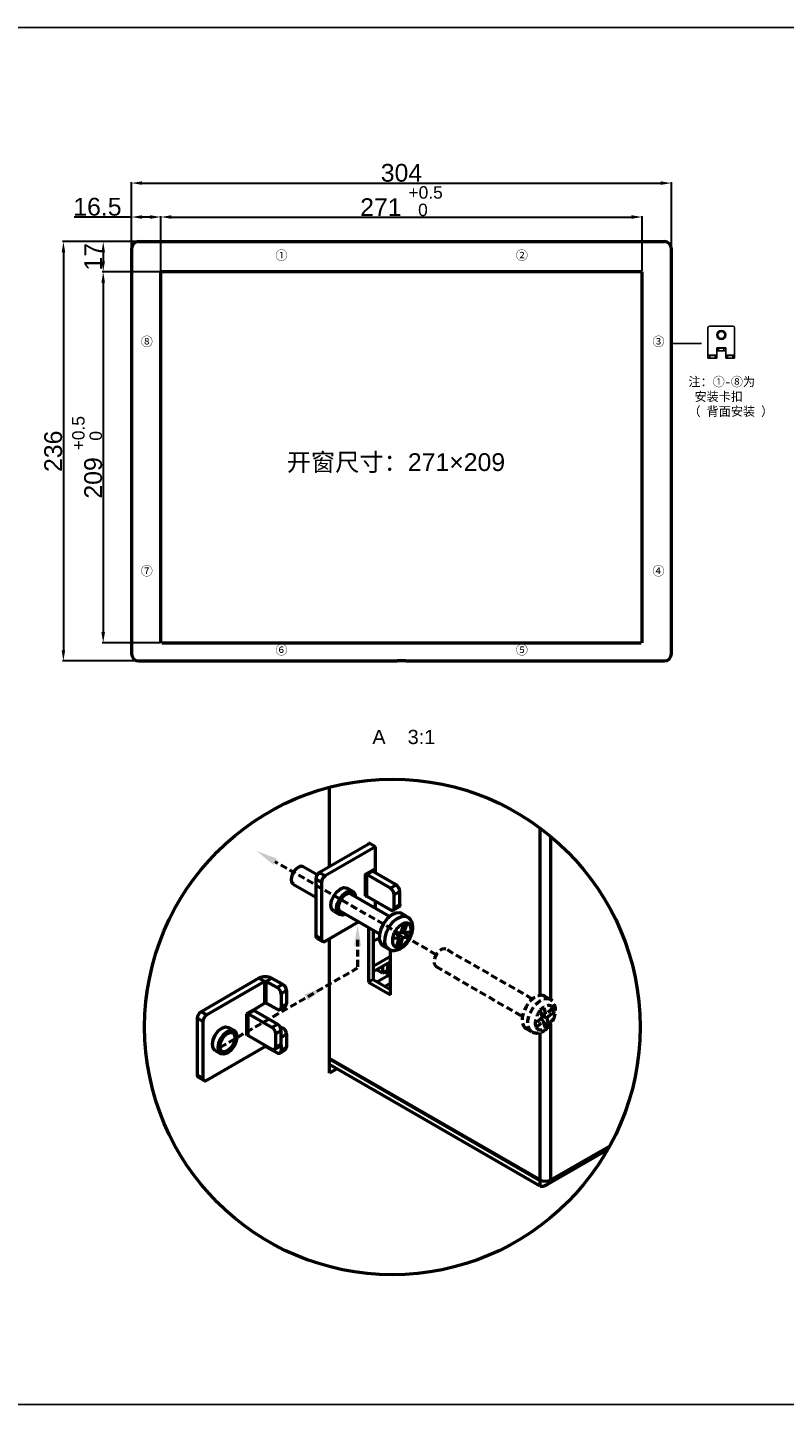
# Model space of a CAD drawing. Header units: millimetres. Extents: x 9237 to 10717, y 427 to 1202.
# Tile 5 of 12: x 9602 to 10028, y 427 to 1202. Entities that reach past the tile are written whole.
import ezdxf

# ---------------------------------------------------------------- set-up
doc = ezdxf.new("R2010")
doc.units = ezdxf.units.MM
doc.header["$LTSCALE"] = 3
doc.header["$PDSIZE"] = -1
doc.linetypes.add('HIDDEN', pattern=[1.905, 1.27, -0.635])
doc.styles.get("Standard").update_dxf_attribs({"font": 'arial.ttf', "height": 10})
doc.dimstyles.new('ISO-25', dxfattribs={"dimtxt": 10, "dimasz": 6, "dimexe": 0.5, "dimexo": 0.625, "dimtad": 1, "dimdec": 1, "dimdsep": 46, "dimtxsty": 'Standard', "dimcen": 0, "dimclrd": 256, "dimclre": 256, "dimadec": 0, "dimazin": 0, "dimtfac": 1, "dimtdec": 1, "dimtmove": 0, "dimatfit": 3, "dimfxl": 1, "dimlwd": 30, "dimlwe": 30, "dimarcsym": 0})

# ---------------------------------------------------------------- blocks, each defined once
blk = doc.blocks.new('*D33')
at = {"linetype": 'Continuous', "lineweight": 30, "transparency": 16777216}
for p, q in [((9660.55, 1095.06), (9628.19, 1095.06)), ((9660.55, 1077.82), (9660.55, 1095.56)), ((9671.05, 1095.06), (9666.55, 1095.06)), ((9677.05, 1064.82), (9677.05, 1095.56))]:
    blk.add_line(p, q, dxfattribs=at)
at = {"linetype": 'Continuous', "transparency": 16777216}
for points in [[(9666.55, 1096.06), (9666.55, 1094.06), (9660.55, 1095.06)], [(9671.05, 1096.06), (9671.05, 1094.06), (9677.05, 1095.06)]]:
    blk.add_solid(points, dxfattribs=at)
at = {"layer": 'Defpoints', "color": 0, "linetype": 'Continuous', "transparency": 16777216}
for p in [(9660.55, 1095.06), (9660.55, 1077.2), (9677.05, 1064.2)]:
    blk.add_point(p, dxfattribs=at)
at = {"color": 0, "linetype": 'Continuous', "lineweight": 50, "transparency": 16777216, "insert": (9641.37, 1100.79), "char_height": 10, "attachment_point": 5}
blk.add_mtext('{\\C1;16.5}', dxfattribs=at)
blk = doc.blocks.new('*D34')
at = {"linetype": 'Continuous', "lineweight": 30, "transparency": 16777216}
for p, q in [((9677.05, 1064.82), (9677.05, 1095.56)), ((9683.05, 1095.06), (9942.05, 1095.06)), ((9948.05, 1064.82), (9948.05, 1095.56))]:
    blk.add_line(p, q, dxfattribs=at)
at = {"linetype": 'Continuous', "transparency": 16777216}
for points in [[(9683.05, 1096.06), (9683.05, 1094.06), (9677.05, 1095.06)], [(9942.05, 1096.06), (9942.05, 1094.06), (9948.05, 1095.06)]]:
    blk.add_solid(points, dxfattribs=at)
at = {"layer": 'Defpoints', "color": 0, "linetype": 'Continuous', "transparency": 16777216}
for p in [(9948.05, 1095.06), (9677.05, 1064.2), (9948.05, 1064.2)]:
    blk.add_point(p, dxfattribs=at)
at = {"color": 0, "linetype": 'Continuous', "lineweight": 50, "transparency": 16777216, "insert": (9812.55, 1104), "char_height": 10, "attachment_point": 5}
blk.add_mtext('{\\C1;271 \\H0.7x;\\S+0.5^   0;}', dxfattribs=at)
blk = doc.blocks.new('*D35')
at = {"linetype": 'Continuous', "lineweight": 30, "transparency": 16777216}
for p, q in [((9663.93, 1081.2), (9644.13, 1081.2)), ((9644.63, 1075.2), (9644.63, 1070.2)), ((9676.93, 1064.2), (9644.13, 1064.2))]:
    blk.add_line(p, q, dxfattribs=at)
at = {"linetype": 'Continuous', "transparency": 16777216}
for points in [[(9643.63, 1075.2), (9645.63, 1075.2), (9644.63, 1081.2)], [(9643.63, 1070.2), (9645.63, 1070.2), (9644.63, 1064.2)]]:
    blk.add_solid(points, dxfattribs=at)
at = {"layer": 'Defpoints', "color": 0, "linetype": 'Continuous', "transparency": 16777216}
for p in [(9664.55, 1081.2), (9644.63, 1064.2), (9677.55, 1064.2)]:
    blk.add_point(p, dxfattribs=at)
at = {"color": 0, "linetype": 'Continuous', "lineweight": 50, "transparency": 16777216, "insert": (9638.98, 1072.7), "char_height": 10, "attachment_point": 5, "rotation": 90}
blk.add_mtext('17', dxfattribs=at)
blk = doc.blocks.new('*D36')
at = {"linetype": 'Continuous', "lineweight": 30, "transparency": 16777216}
for p, q in [((9676.93, 1064.2), (9644.13, 1064.2)), ((9644.63, 1058.2), (9644.63, 861.4)), ((9676.93, 855.4), (9644.13, 855.4))]:
    blk.add_line(p, q, dxfattribs=at)
at = {"linetype": 'Continuous', "transparency": 16777216}
for points in [[(9643.63, 1058.2), (9645.63, 1058.2), (9644.63, 1064.2)], [(9643.63, 861.4), (9645.63, 861.4), (9644.63, 855.4)]]:
    blk.add_solid(points, dxfattribs=at)
at = {"layer": 'Defpoints', "color": 0, "linetype": 'Continuous', "transparency": 16777216}
for p in [(9677.55, 1064.2), (9644.63, 855.4), (9677.55, 855.4)]:
    blk.add_point(p, dxfattribs=at)
at = {"color": 0, "linetype": 'Continuous', "lineweight": 50, "transparency": 16777216, "insert": (9635.61, 959.8), "char_height": 10, "attachment_point": 5, "rotation": 90}
blk.add_mtext('{\\C256;209 \\H0.7x;\\S+0.5^   0;}', dxfattribs=at)
blk = doc.blocks.new('*D81')
at = {"lineweight": 30, "transparency": 16777216}
for p, q in [((9660.55, 1077.82), (9660.55, 1114.66)), ((9666.55, 1114.16), (9958.55, 1114.16)), ((9964.55, 1077.82), (9964.55, 1114.66))]:
    blk.add_line(p, q, dxfattribs=at)
at = {"transparency": 16777216}
for points in [[(9666.55, 1115.16), (9666.55, 1113.16), (9660.55, 1114.16)], [(9958.55, 1115.16), (9958.55, 1113.16), (9964.55, 1114.16)]]:
    blk.add_solid(points, dxfattribs=at)
at = {"layer": 'Defpoints', "color": 0, "transparency": 16777216}
for p in [(9964.55, 1114.16), (9660.55, 1077.2), (9964.55, 1077.2)]:
    blk.add_point(p, dxfattribs=at)
at = {"color": 0, "transparency": 16777216, "insert": (9812.55, 1119.89), "char_height": 10, "attachment_point": 5}
blk.add_mtext('304', dxfattribs=at)
blk = doc.blocks.new('*D82')
at = {"lineweight": 30, "transparency": 16777216}
for p, q in [((9663.93, 1081.2), (9621.73, 1081.2)), ((9622.23, 1075.2), (9622.23, 851.2)), ((9663.93, 845.2), (9621.73, 845.2))]:
    blk.add_line(p, q, dxfattribs=at)
at = {"transparency": 16777216}
for points in [[(9621.23, 1075.2), (9623.23, 1075.2), (9622.23, 1081.2)], [(9621.23, 851.2), (9623.23, 851.2), (9622.23, 845.2)]]:
    blk.add_solid(points, dxfattribs=at)
at = {"layer": 'Defpoints', "color": 0, "transparency": 16777216}
for p in [(9664.55, 1081.2), (9622.23, 845.2), (9664.55, 845.2)]:
    blk.add_point(p, dxfattribs=at)
at = {"color": 0, "transparency": 16777216, "insert": (9616.5, 963.2), "char_height": 10, "attachment_point": 5, "rotation": 90}
blk.add_mtext('236', dxfattribs=at)

msp = doc.modelspace()

# ---------------------------------------------------------------- linework, layer by layer
at = {"color": 7, "linetype": 'Continuous', "lineweight": 50}
for p, q in [((9664.55, 1081.2), (9960.55, 1081.2)), ((9660.55, 1077.2), (9660.55, 849.2)), ((9964.55, 849.2), (9964.55, 1077.2)), ((9948.05, 1064.2), (9677.05, 1064.2)), ((9677.05, 855.4), (9677.05, 1064.2)), ((9948.05, 855.4), (9948.05, 1064.2)), ((9677.55, 855.4), (9947.55, 855.4)), ((9664.55, 845.2), (9810.05, 845.2)), ((9815.05, 845.2), (9810.05, 845.2)), ((9815.05, 845.2), (9960.55, 845.2)), ((9772, 729.28), (9772, 774.07)), ((9890.58, 657.01), (9890.58, 751.17)), ((9896.52, 746.5), (9896.52, 654.5)), ((9794.69, 742.39), (9766.48, 726.1)), ((9797.88, 740.55), (9769.66, 724.26)), ((9797.88, 740.55), (9794.06, 742.76)), ((9794.06, 742.76), (9794.06, 742.02)), ((9797.88, 725.85), (9797.88, 740.55)), ((9765.15, 724.79), (9757.2, 729.38)), ((9767.54, 720.59), (9764.36, 722.43)), ((9764.36, 722.43), (9764.36, 690.58)), ((9766.48, 726.1), (9769.66, 724.26)), ((9792.15, 725), (9795.73, 727.06)), ((9792.15, 725), (9792.15, 712.75)), ((9793, 725), (9796.18, 726.83)), ((9793, 712.75), (9793, 725)), ((9806.36, 717.28), (9793, 725)), ((9795.73, 727.06), (9797.88, 728.3)), ((9809.54, 719.12), (9796.18, 726.83)), ((9796.6, 727.57), (9796.6, 726.59)), ((9751.58, 719.63), (9764.36, 712.26)), ((9767.54, 720.59), (9767.54, 688.74)), ((9785.08, 715.45), (9781.9, 717.29)), ((9805.8, 701.32), (9783.1, 714.43)), ((9806.36, 717.28), (9809.54, 719.12)), ((9811.66, 715.44), (9808.48, 713.61)), ((9808.48, 706.26), (9808.48, 713.61)), ((9811.66, 708.1), (9811.66, 715.44)), ((9793, 712.75), (9806.36, 705.03)), ((9797.88, 705.9), (9797.88, 709.93)), ((9807.86, 704.88), (9811.04, 706.72)), ((9808.48, 706.26), (9811.66, 708.1)), ((9769.66, 687.52), (9788.43, 698.36)), ((9774.4, 704.29), (9777.58, 702.46)), ((9777.47, 704.68), (9800.18, 691.58)), ((9815.85, 701.15), (9812.67, 702.98)), ((9813.94, 697.62), (9813.9, 697.48)), ((9815.87, 697.72), (9813.94, 697.62)), ((9814.13, 692.25), (9815.83, 697.58)), ((9815.83, 697.58), (9815.87, 697.72)), ((9764.36, 690.58), (9767.54, 688.74)), ((9794.06, 695.11), (9794.06, 664.37)), ((9796.6, 693.64), (9796.6, 665.84)), ((9808.33, 691.93), (9807.45, 689.2)), ((9808.43, 691.94), (9808.33, 691.93)), ((9812.2, 692.14), (9808.43, 691.94)), ((9809.53, 692), (9811.32, 689.41)), ((9810.12, 692.03), (9813.25, 689.51)), ((9813.9, 697.48), (9812.2, 692.14)), ((9812.32, 692.54), (9814.13, 692.25)), ((9813.93, 692.28), (9817.12, 689.73)), ((9817.9, 692.46), (9814.13, 692.25)), ((9817.12, 689.73), (9817.99, 692.46)), ((9817.99, 692.46), (9817.9, 692.46)), ((9764.98, 689.21), (9768.16, 687.37)), ((9772, 613.17), (9772, 688.87)), ((9796.6, 687.39), (9800, 689.35)), ((9802.17, 684.8), (9805.35, 682.96)), ((9806.36, 657.26), (9806.36, 682.63)), ((9807.45, 689.2), (9807.55, 689.2)), ((9807.55, 689.2), (9811.32, 689.41)), ((9809.62, 684.07), (9809.57, 683.94)), ((9809.57, 683.94), (9811.5, 684.04)), ((9811.32, 689.41), (9809.62, 684.07)), ((9809.99, 685.25), (9811.5, 684.04)), ((9811.5, 684.04), (9811.55, 684.18)), ((9811.55, 684.18), (9813.25, 689.51)), ((9813.25, 689.51), (9817.02, 689.72)), ((9817.02, 689.72), (9817.12, 689.73)), ((9806.36, 678.82), (9796.6, 673.18)), ((9806.36, 675.88), (9796.6, 670.24)), ((9805.33, 675.16), (9801.91, 673.18)), ((9732.3, 666.56), (9699.72, 647.75)), ((9735.49, 664.72), (9732.3, 666.56)), ((9736.32, 664.73), (9739.39, 666.63)), ((9739.39, 666.63), (9745.66, 663.26)), ((9801.91, 669.51), (9798.61, 671.41)), ((9798.73, 664.61), (9805.19, 668.34)), ((9801.91, 673.18), (9801.8, 673.24)), ((9801.91, 673.18), (9801.91, 669.51)), ((9801.91, 669.51), (9804.64, 671.09)), ((9804.95, 668.97), (9802.97, 670.12)), ((9735.49, 664.72), (9702.91, 645.92)), ((9735.49, 664.72), (9735.49, 652.48)), ((9736.32, 652.49), (9736.32, 664.73)), ((9736.32, 664.73), (9742.59, 661.36)), ((9742.59, 661.36), (9745.66, 663.26)), ((9747.85, 659.63), (9744.79, 657.73)), ((9747.85, 659.63), (9747.85, 652.28)), ((9796.6, 665.84), (9794.06, 664.37)), ((9794.06, 664.37), (9806.36, 657.26)), ((9796.6, 665.84), (9806.36, 660.2)), ((9803.18, 662.04), (9806.36, 663.87)), ((9806.36, 660.69), (9805.94, 660.45)), ((9728.97, 648.72), (9735.49, 652.48)), ((9742.59, 649.11), (9736.32, 652.49)), ((9744.79, 657.73), (9744.79, 650.38)), ((9744.79, 650.38), (9747.85, 652.28)), ((9700.79, 642.24), (9697.6, 644.08)), ((9697.6, 644.08), (9697.6, 612.23)), ((9699.72, 647.75), (9702.91, 645.92)), ((9725.39, 646.65), (9728.97, 648.72)), ((9725.39, 646.65), (9725.39, 634.4)), ((9726.24, 646.65), (9729.42, 648.49)), ((9726.24, 634.4), (9726.24, 646.65)), ((9739.61, 638.93), (9726.24, 646.65)), ((9742.79, 640.77), (9729.42, 648.49)), ((9744.17, 649.01), (9747.24, 650.91)), ((9890.7, 648.56), (9890.73, 648.45)), ((9890.73, 648.45), (9891.84, 644.5)), ((9891.26, 643.98), (9892.41, 642.47)), ((9891.27, 646.53), (9893.88, 646.34)), ((9891.52, 645.63), (9894.45, 644.31)), ((9700.79, 642.24), (9700.79, 610.4)), ((9718.32, 637.1), (9715.14, 638.94)), ((9739.61, 638.93), (9742.79, 640.77)), ((9744.91, 637.1), (9741.73, 635.26)), ((9743.97, 639.67), (9745.66, 638.76)), ((9744.73, 638.18), (9745.66, 638.76)), ((9744.91, 629.75), (9744.91, 637.1)), ((9888.32, 638.79), (9888.43, 638.88)), ((9890.58, 553.04), (9890.58, 636.12)), ((9896.52, 640.77), (9896.52, 553.04)), ((9702.91, 609.17), (9735.49, 627.98)), ((9726.24, 634.4), (9739.61, 626.69)), ((9735.49, 629.06), (9735.49, 627.98)), ((9736.32, 627.99), (9736.32, 628.58)), ((9742.59, 624.61), (9736.32, 627.99)), ((9741.11, 626.54), (9744.29, 628.37)), ((9741.73, 627.91), (9741.73, 635.26)), ((9741.73, 627.91), (9744.91, 629.75)), ((9744.79, 629), (9744.79, 625.88)), ((9744.79, 625.88), (9747.85, 627.78)), ((9747.85, 635.13), (9744.91, 633.31)), ((9747.85, 635.13), (9747.85, 627.78)), ((9707.64, 625.95), (9710.82, 624.11)), ((9744.17, 624.51), (9747.24, 626.41)), ((9890.58, 553.04), (9772, 621.5)), ((9890.58, 552.55), (9772, 621.01)), ((9772, 618.07), (9772, 618.07)), ((9890.58, 549.61), (9772, 618.07)), ((9776.24, 615.62), (9772, 613.17)), ((9697.6, 612.23), (9700.79, 610.4)), ((9698.22, 610.86), (9701.41, 609.02)), ((9894.16, 550.26), (9928.68, 570.19)), ((9896.52, 553.04), (9929.85, 572.28)), ((9891.03, 552.81), (9890.58, 552.55)), ((9890.58, 549.61), (9890.58, 552.55))]:
    msp.add_line(p, q, dxfattribs=at)
at = {"color": 7, "linetype": 'Continuous', "lineweight": 25}
for p, q in [((9985.12, 1032.69), (9985.12, 1017.39)), ((9999.12, 1033.69), (9986.12, 1033.69)), ((10000.12, 1017.39), (10000.12, 1032.69)), ((9990.12, 1017.39), (9985.12, 1017.39)), ((9985.12, 1017.39), (9985.12, 1017.19)), ((9985.12, 1015.69), (9985.12, 1017.19)), ((9985.12, 1017.19), (9986.12, 1017.19)), ((9986.12, 1015.69), (9985.12, 1015.69)), ((9986.12, 1017.19), (9986.12, 1015.69)), ((9989.12, 1017.19), (9986.12, 1017.19)), ((9989.12, 1015.69), (9986.12, 1015.69)), ((9989.12, 1015.69), (9989.12, 1017.19)), ((9989.12, 1017.19), (9990.12, 1017.19)), ((9990.12, 1015.69), (9989.12, 1015.69)), ((9990.12, 1021.49), (9990.12, 1021.29)), ((9995.12, 1021.49), (9990.12, 1021.49)), ((9990.12, 1019.79), (9990.12, 1021.29)), ((9990.12, 1021.29), (9991.12, 1021.29)), ((9991.12, 1019.79), (9990.12, 1019.79)), ((9990.12, 1017.39), (9990.12, 1019.79)), ((9990.12, 1017.19), (9990.12, 1017.39)), ((9990.12, 1017.19), (9990.12, 1015.69)), ((9991.12, 1021.29), (9991.12, 1019.79)), ((9991.12, 1021.29), (9994.12, 1021.29)), ((9991.12, 1019.79), (9994.12, 1019.79)), ((9994.12, 1019.79), (9994.12, 1021.29)), ((9994.12, 1021.29), (9995.12, 1021.29)), ((9995.12, 1019.79), (9994.12, 1019.79)), ((9995.12, 1021.29), (9995.12, 1021.49)), ((9995.12, 1021.29), (9995.12, 1019.79)), ((9995.12, 1019.79), (9995.12, 1017.39)), ((9995.12, 1017.39), (9995.12, 1017.19)), ((10000.12, 1017.39), (9995.12, 1017.39)), ((9995.12, 1015.69), (9995.12, 1017.19)), ((9995.12, 1017.19), (9996.12, 1017.19)), ((9996.12, 1015.69), (9995.12, 1015.69)), ((9996.12, 1017.19), (9996.12, 1015.69)), ((9999.12, 1017.19), (9996.12, 1017.19)), ((9999.12, 1015.69), (9996.12, 1015.69)), ((9999.12, 1015.69), (9999.12, 1017.19)), ((9999.12, 1017.19), (10000.12, 1017.19)), ((10000.12, 1015.69), (9999.12, 1015.69)), ((10000.12, 1017.19), (10000.12, 1017.39)), ((10000.12, 1017.19), (10000.12, 1015.69))]:
    msp.add_line(p, q, dxfattribs=at)
msp.add_line((9964.55, 1023.94), (9981.44, 1023.94))
at = {"color": 1, "linetype": 'HIDDEN', "lineweight": 50}
for p, q in [((9832.13, 679.84), (9741.42, 732.2)), ((9787.85, 688.3), (9787.85, 672.48)), ((9710.47, 627.81), (9787.85, 672.48))]:
    msp.add_line(p, q, dxfattribs=at)
at = {"color": 7, "linetype": 'HIDDEN', "lineweight": 50}
for p, q in [((9886.22, 654.89), (9837.62, 682.95)), ((9832, 673.21), (9880.6, 645.15)), ((9896.27, 654.72), (9893.09, 656.56)), ((9891.84, 644.5), (9887.86, 640.91)), ((9892.74, 650.4), (9890.7, 648.56)), ((9892.77, 650.29), (9892.74, 650.4)), ((9893.88, 646.34), (9892.77, 650.29)), ((9897.87, 649.92), (9893.88, 646.34)), ((9894.45, 644.31), (9898.44, 647.89)), ((9895.57, 640.35), (9894.45, 644.31)), ((9896.66, 648.84), (9898.54, 647.99)), ((9897.97, 650.01), (9897.87, 649.92)), ((9898.54, 647.99), (9897.97, 650.01)), ((9898.44, 647.89), (9898.54, 647.99)), ((9882.59, 638.37), (9885.78, 636.53)), ((9887.86, 640.91), (9887.75, 640.82)), ((9887.75, 640.82), (9888.32, 638.79)), ((9888.43, 638.88), (9892.41, 642.47)), ((9892.41, 642.47), (9893.52, 638.51)), ((9892.66, 641.57), (9895.59, 640.25)), ((9893.52, 638.51), (9893.55, 638.41)), ((9893.55, 638.41), (9895.59, 640.25)), ((9895.59, 640.25), (9895.57, 640.35))]:
    msp.add_line(p, q, dxfattribs=at)
msp.add_lwpolyline([(9237.12, 1201.72), (10717.45, 1201.72), (10717.45, 426.69), (9237.12, 426.69)], close=True)
at = {"color": 7, "linetype": 'Continuous', "lineweight": 50, "flags": 128}
for points in [[(9757.2, 729.38), (9756.03, 729.64), (9754.52, 729.17), (9752.99, 727.99), (9751.67, 726.29), (9750.76, 724.31), (9750.41, 722.36), (9750.67, 720.74), (9751.49, 719.69), (9751.58, 719.63)], [(9774.4, 704.29), (9774.4, 704.29), (9773.25, 705.62), (9772.84, 707.73), (9773.25, 710.31), (9774.4, 712.96), (9776.12, 715.28), (9778.15, 716.91), (9780.18, 717.62), (9781.9, 717.29)], [(9781, 702.65), (9779.3, 702.12), (9777.58, 702.46), (9776.43, 703.78), (9776.03, 705.89), (9776.43, 708.47), (9777.58, 711.12), (9779.3, 713.44), (9781.33, 715.08), (9783.36, 715.78), (9785.08, 715.45), (9786.23, 714.13), (9786.62, 712.39)], [(9779.56, 703.48), (9778.33, 703.76), (9777.41, 704.82), (9777.09, 706.5), (9777.41, 708.57), (9778.33, 710.69), (9779.71, 712.54), (9781.33, 713.85), (9782.95, 714.42), (9784.33, 714.15), (9785.19, 713.22)], [(9811.66, 708.1), (9811.62, 707.64), (9811.5, 707.25), (9811.31, 706.94), (9811.04, 706.72), (9811.04, 706.72)], [(9812.67, 702.98), (9811.56, 703.4), (9809.33, 703.28), (9806.9, 702.14), (9804.52, 700.11), (9802.46, 697.4), (9800.93, 694.31), (9800.11, 691.18), (9800.08, 688.34), (9800.85, 686.11), (9802.17, 684.8)], [(9805.36, 682.96), (9804.03, 684.27), (9803.27, 686.51), (9803.29, 689.35), (9804.12, 692.48), (9805.64, 695.56), (9807.7, 698.27), (9810.08, 700.3), (9812.51, 701.44), (9814.74, 701.56), (9815.85, 701.15)], [(9817.9, 692.46), (9818.01, 693.41), (9818.02, 694.3), (9817.91, 695.12), (9817.69, 695.85), (9817.36, 696.48), (9816.94, 696.98), (9816.43, 697.35), (9815.83, 697.58)], [(9807.55, 689.2), (9807.44, 688.25), (9807.43, 687.36), (9807.54, 686.54), (9807.76, 685.81), (9808.09, 685.18), (9808.51, 684.68), (9809.02, 684.31), (9809.62, 684.07)], [(9804.64, 671.21), (9805.03, 674.15), (9805.33, 675.16)], [(9707.64, 625.95), (9707.64, 625.95), (9706.49, 627.27), (9706.09, 629.38), (9706.49, 631.96), (9707.64, 634.61), (9709.36, 636.93), (9711.39, 638.57), (9713.42, 639.27), (9715.14, 638.94)], [(9719.88, 633.67), (9719.47, 631.09), (9718.32, 628.44), (9716.6, 626.12), (9714.57, 624.48), (9712.54, 623.78), (9710.82, 624.11), (9709.67, 625.43), (9709.27, 627.54), (9709.67, 630.12), (9710.82, 632.77), (9712.54, 635.09), (9714.57, 636.73), (9716.6, 637.44), (9718.32, 637.1), (9719.47, 635.78), (9719.88, 633.67)], [(9718.82, 633.06), (9718.49, 630.99), (9717.57, 628.87), (9716.2, 627.02), (9714.57, 625.71), (9712.95, 625.14), (9711.57, 625.41), (9710.65, 626.47), (9710.33, 628.16), (9710.65, 630.22), (9711.57, 632.34), (9712.95, 634.2), (9714.57, 635.51), (9716.2, 636.07), (9717.57, 635.8), (9718.49, 634.74), (9718.82, 633.06)]]:
    msp.add_lwpolyline(points, dxfattribs=at)
at = {"color": 7, "linetype": 'HIDDEN', "lineweight": 50, "flags": 128}
for points in [[(9837.62, 682.95), (9836.76, 683.21), (9835.29, 682.91), (9833.74, 681.88), (9832.36, 680.28), (9831.34, 678.33), (9830.86, 676.35), (9830.98, 674.63), (9831.68, 673.44), (9832, 673.21)], [(9893.09, 656.56), (9891.75, 657.01), (9889.49, 656.77), (9887.05, 655.53), (9884.7, 653.41), (9882.68, 650.65), (9881.23, 647.54), (9880.49, 644.42), (9880.55, 641.64), (9881.4, 639.48), (9882.59, 638.37)], [(9885.84, 636.5), (9884.58, 637.64), (9883.73, 639.8), (9883.67, 642.59), (9884.41, 645.7), (9885.86, 648.81), (9887.88, 651.57), (9890.23, 653.69), (9892.67, 654.94), (9894.93, 655.17), (9896.24, 654.74)], [(9897.87, 649.92), (9897.46, 650.45), (9896.97, 650.85), (9896.39, 651.12), (9895.75, 651.24), (9895.05, 651.22), (9894.31, 651.05), (9893.54, 650.74), (9892.77, 650.29)], [(9888.43, 638.88), (9888.83, 638.35), (9889.32, 637.95), (9889.9, 637.69), (9890.54, 637.56), (9891.24, 637.59), (9891.98, 637.76), (9892.75, 638.07), (9893.52, 638.51)]]:
    msp.add_lwpolyline(points, dxfattribs=at)
at = {"color": 7, "linetype": 'Continuous', "lineweight": 25}
for radius in [2.5, 2]:
    msp.add_circle((9992.62, 1028.69), radius, dxfattribs=at)
at = {"color": 7, "linetype": 'Continuous', "lineweight": 50}
msp.add_circle((9807.44, 639.16), 139.48, dxfattribs=at)
for centre, radius, start, end in [((9664.55, 1077.2), 4, 90, 180), ((9960.55, 1077.2), 4, 0, 90), ((9664.55, 849.2), 4, 180, 270), ((9960.55, 849.2), 4, 270, 0), ((9768.96, 722.22), 4.61, 122.60437, 177.39464), ((9772.15, 720.38), 4.61, 122.60437, 177.39464), ((9792.57, 724.18), 0.922, 62.60147, 117.39484), ((9793.56, 722.29), 5.24, 60.08502, 65.60361), ((9803.88, 713.4), 4.61, 2.60515, 57.39472), ((9807.06, 715.23), 4.61, 2.60515, 57.39472), ((9792.57, 711.93), 0.922, 62.60147, 117.39484), ((9807.19, 706.05), 1.31, 230.7958, 9.21532), ((9765.83, 690.42), 1.48, 173.70335, 234.9856), ((9817.86, 688.09), 10.19, 112.88235, 157.8174), ((9768.83, 688.53), 1.31, 170.78719, 309.20354), ((9807.59, 693.57), 10.19, 292.88235, 337.81711), ((9735.92, 659.56), 7.88, 63.85324, 117.30156), ((9809.71, 670.64), 5.1, 173.59631, 228.9783), ((9735.91, 663.9), 0.927, 63.87129, 117.28893), ((9740.31, 657.5), 4.48, 2.86574, 59.42522), ((9743.38, 659.4), 4.48, 2.85902, 59.42787), ((9735.91, 651.65), 0.927, 63.87129, 117.28893), ((9746.33, 652.14), 1.53, 306.52168, 5.11848), ((9702.21, 643.87), 4.61, 122.60653, 177.39396), ((9705.39, 642.03), 4.61, 122.60653, 177.39396), ((9725.82, 645.83), 0.922, 62.60566, 117.38941), ((9726.8, 643.92), 5.26, 60.09487, 65.59356), ((9743.43, 650.2), 1.37, 232.48455, 7.58282), ((9737.12, 635.05), 4.61, 2.60611, 57.39389), ((9740.3, 636.89), 4.61, 2.60611, 57.39389), ((9743.38, 634.91), 4.48, 2.85818, 59.42871), ((9725.82, 633.58), 0.922, 62.60566, 117.38941), ((9735.91, 627.16), 0.927, 63.87129, 117.28893), ((9740.43, 627.7), 1.31, 230.79787, 9.21288), ((9743.48, 629.57), 1.44, 304.05685, 7.25489), ((9746.33, 627.64), 1.53, 306.52242, 5.11831), ((9743.43, 625.7), 1.37, 232.48518, 7.58291), ((9699.01, 612.04), 1.42, 172.18074, 236.50878), ((9702.08, 610.19), 1.31, 170.78594, 309.20257), ((9893.55, 558.77), 6.46, 242.60887, 297.391)]:
    msp.add_arc(centre, radius, start, end, dxfattribs=at)
at = {"color": 7, "linetype": 'Continuous', "lineweight": 25}
for centre, start, end in [((9986.12, 1032.69), 90, 180), ((9999.12, 1032.69), 0, 90)]:
    msp.add_arc(centre, 1, start, end, dxfattribs=at)
at = {"color": 7, "linetype": 'HIDDEN', "lineweight": 50}
for centre, start, end in [((9899.16, 640.93), 138.25332, 180.07937), ((9887.13, 647.88), 318.2537, 0.07899)]:
    msp.add_arc(centre, 11.3, start, end, dxfattribs=at)
at = {"color": 7, "linetype": 'Continuous', "lineweight": 50}
for points, knots in [([(9808.58, 682.22), (9809.12, 682.29), (9810.45, 682.46), (9812.54, 683.47), (9814.74, 685.27), (9816.67, 687.72), (9818.12, 690.58), (9818.93, 693.61), (9818.96, 696.44), (9818.2, 698.79), (9817.1, 700.42), (9816.11, 700.88), (9815.8, 701.03)], [0, 0, 0, 0, 0.070159, 0.174523, 0.286161, 0.401408, 0.516998, 0.634421, 0.755939, 0.858634, 0.954565, 1, 1, 1, 1]), ([(9805.4, 683.02), (9805.96, 682.73), (9806.97, 682.2), (9808.09, 682.21), (9808.58, 682.22)], [0, 0, 0, 0, 0.568258, 1, 1, 1, 1]), ([(9890.58, 549.61), (9891.18, 549.58), (9892.43, 549.52), (9894.15, 550.14), (9895.62, 551.31), (9896.22, 552.47), (9896.52, 553.04)], [0, 0, 0, 0, 0.236056, 0.490903, 0.74579, 1, 1, 1, 1])]:
    msp.add_open_spline(points, degree=3, knots=knots, dxfattribs=at)
at = {"color": 7, "linetype": 'HIDDEN', "lineweight": 50}
for points, knots in [([(9894.46, 638.32), (9894.85, 638.71), (9895.97, 639.79), (9897.52, 642.02), (9898.82, 644.94), (9899.42, 647.87), (9899.28, 650.55), (9898.4, 652.74), (9897.29, 654.21), (9896.39, 654.57), (9896.17, 654.66)], [0, 0, 0, 0, 0.084004, 0.237832, 0.392294, 0.549836, 0.69672, 0.831333, 0.958427, 1, 1, 1, 1]), ([(9885.9, 636.51), (9886.55, 636.22), (9887.88, 635.65), (9890.14, 635.85), (9892.38, 636.67), (9893.75, 637.76), (9894.46, 638.32)], [0, 0, 0, 0, 0.2342999, 0.4770254, 0.7311653, 1, 1, 1, 1])]:
    msp.add_open_spline(points, degree=3, knots=knots, dxfattribs=at)
at = {"color": 1, "linetype": 'Continuous', "lineweight": 50}
for points in [[(9740.42, 730.47), (9742.42, 733.94), (9731.03, 738.2)], [(9785.85, 684.71), (9789.85, 684.71), (9787.85, 696.71)], [(9757.96, 657.53), (9759.96, 654.07), (9769.35, 661.8)]]:
    msp.add_solid(points, dxfattribs=at)

# ---------------------------------------------------------------- texts
at = {"char_height": 5, "attachment_point": 1}
for s, insert in [('{\\fSimSun|b0|i0|c134|p2;①}', (9741.59, 1075.95)), ('{\\fSimSun|b0|i0|c134|p2;②}', (9876.93, 1075.95)), ('{\\fSimSun|b0|i0|c134|p2;⑧}', (9665.76, 1027.44)), ('{\\fSimSun|b0|i0|c134|p2;③}', (9953.83, 1027.44)), ('{\\fSimSun|b0|i0|c134|p2;⑦}', (9665.76, 898.29)), ('{\\fSimSun|b0|i0|c134|p2;④}', (9953.83, 898.29)), ('{\\fSimSun|b0|i0|c134|p2;⑥}', (9741.59, 853.82)), ('{\\fSimSun|b0|i0|c134|p2;⑤}', (9876.93, 853.82))]:
    msp.add_mtext_dynamic_manual_height_columns(s, width=18.8596, gutter_width=25, heights=[0], dxfattribs=dict(at, insert=insert))
at = {"lineweight": 50, "attachment_point": 1}
for s, width, insert, char_height in [('{\\fSimSun|b0|i0|c134|p2;注：①-⑧为\\P 安装卡扣\\P（ 背面安装 ）}', 46.7126, (9974.13, 1004.81), 5), ('{\\fSimSun|b0|i0|c134|p2;开窗尺寸：}271×209', 127.5921, (9747.95, 962.1), 10)]:
    msp.add_mtext_dynamic_manual_height_columns(s, width=width, gutter_width=35, heights=[0], dxfattribs=dict(at, insert=insert, char_height=char_height))
at = {"color": 7, "linetype": 'Continuous', "lineweight": 50, "insert": (9796.17, 806.42), "char_height": 8, "attachment_point": 1}
msp.add_mtext_dynamic_manual_height_columns('A    3:1', width=41.8594, gutter_width=40, heights=[0], dxfattribs=at)

# ---------------------------------------------------------------- dimensions: what is measured, and where the dimension line sits
dim = msp.add_linear_dim(base=(9964.55, 1114.16), p1=(9660.55, 1077.2), p2=(9964.55, 1077.2), dimstyle='ISO-25')
dim.commit()
dim.dimension.update_dxf_attribs({"geometry": '*D81', "text_midpoint": (9812.55, 1114.16), "dimtype": 160})
at = {"color": 7, "linetype": 'Continuous', "lineweight": 50}
dim = msp.add_linear_dim(base=(9948.05, 1095.06), p1=(9677.05, 1064.2), p2=(9948.05, 1064.2), text='{\\C1;<> \\H0.7x;\\S+0.5^   0;}', dimstyle='ISO-25', dxfattribs=at)
dim.commit()
dim.dimension.update_dxf_attribs({"geometry": '*D34', "text_midpoint": (9812.55, 1104)})
dim = msp.add_linear_dim(base=(9660.55, 1095.06), p1=(9677.05, 1064.2), p2=(9660.55, 1077.2), text='{\\C1;<>}', dimstyle='ISO-25', dxfattribs=at)
dim.commit()
dim.dimension.update_dxf_attribs({"geometry": '*D33', "text_midpoint": (9641.37, 1095.06), "dimtype": 160})
dim = msp.add_linear_dim(base=(9622.23, 845.2), p1=(9664.55, 1081.2), p2=(9664.55, 845.2), angle=90, dimstyle='ISO-25')
dim.commit()
dim.dimension.update_dxf_attribs({"geometry": '*D82', "text_midpoint": (9616.5, 963.2)})
dim = msp.add_linear_dim(base=(9644.63, 1064.2), p1=(9664.55, 1081.2), p2=(9677.55, 1064.2), angle=90, dimstyle='ISO-25', dxfattribs=at)
dim.commit()
dim.dimension.update_dxf_attribs({"geometry": '*D35', "text_midpoint": (9644.63, 1072.7), "dimtype": 160})
dim = msp.add_linear_dim(base=(9644.63, 855.4), p1=(9677.55, 1064.2), p2=(9677.55, 855.4), angle=90, text='{\\C256;209 \\H0.7x;\\S+0.5^   0;}', dimstyle='ISO-25', dxfattribs=at)
dim.commit()
dim.dimension.update_dxf_attribs({"geometry": '*D36', "text_midpoint": (9644.63, 959.8), "dimtype": 160})

doc.saveas('drawing.dxf')
